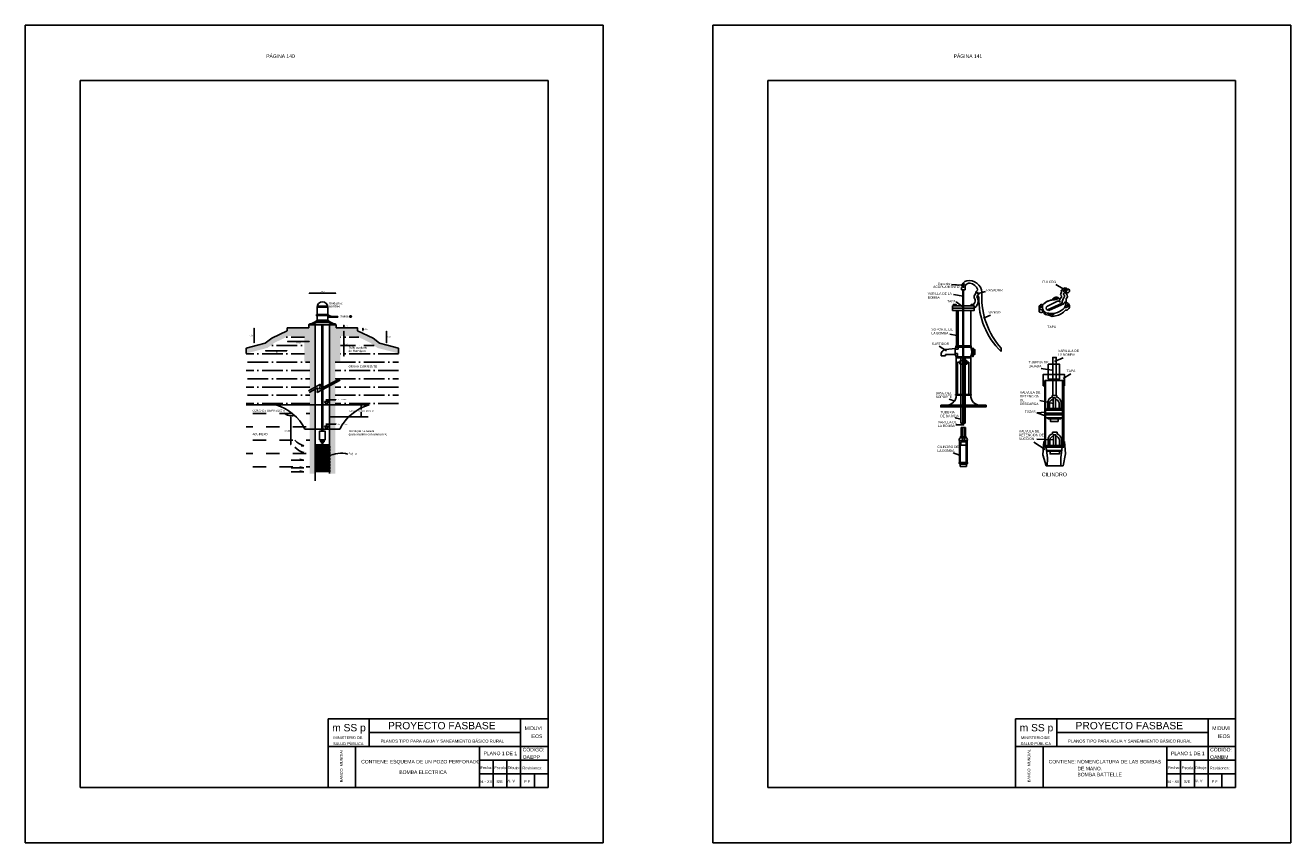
# Model space of a CAD drawing. Header units: metres. Extents: x 2413 to 4131, y 3282 to 4239.
# Tile 15 of 57: x 2769 to 2815, y 4207 to 4237. Entities that reach past the tile are written whole.
import ezdxf
from ezdxf.enums import TextEntityAlignment as Align

# ---------------------------------------------------------------- set-up
doc = ezdxf.new("R2010")
doc.units = ezdxf.units.M
for name, color, linetype in [('Dibujo', 7, 'Continuous'), ('Plano', 1, 'Continuous'), ('Texto', 170, 'Continuous')]:
    doc.layers.add(name, color=color, linetype=linetype)
doc.styles.add('Annotative', font='arial.ttf')
doc.styles.get("Standard").update_dxf_attribs({"font": 'arial.ttf'})
doc.dimstyles.new('gestion', dxfattribs={"dimscale": 0, "dimtxt": 0.025, "dimasz": 0.025, "dimexe": 0.02, "dimexo": 0.07, "dimgap": 0.01, "dimtad": 2, "dimtih": 1, "dimtoh": 1, "dimzin": 0, "dimdsep": 46, "dimtxsty": 'Standard', "dimblk": 'DOT', "dimcen": 0, "dimse1": 1, "dimse2": 1, "dimadec": 0, "dimazin": 0, "dimtm": 1e-09, "dimtfac": 1, "dimtix": 1, "dimtmove": 1, "dimatfit": 0, "dimldrblk": 'DOTSMALL', "dimfxl": 1, "dimtolj": 1, "dimtzin": 0, "dimarcsym": 2})

# ---------------------------------------------------------------- blocks, each defined once
blk = doc.blocks.new('_Dot')
at = {"color": 0, "linetype": 'ByBlock', "lineweight": -2}
blk.add_line((-0.5, 0), (-1, 0), dxfattribs=at)
at = {"color": 0, "linetype": 'ByBlock', "const_width": 0.5}
blk.add_lwpolyline([(-0.25, 0, 1), (0.25, 0, 1)], format="xyb", close=True, dxfattribs=at)
blk = doc.blocks.new('*D580')
at = {"color": 0, "lineweight": -2, "transparency": 16777216}
blk.add_line((2778.928, 4225.528), (2778.163, 4225.528), dxfattribs=at)
at = {"layer": 'Defpoints', "color": 0, "transparency": 16777216}
for p in [(2778.138, 4225.911), (2778.953, 4225.832), (2778.138, 4225.528)]:
    blk.add_point(p, dxfattribs=at)
at = {"color": 0, "lineweight": -2, "transparency": 16777216, "xscale": 0.025, "yscale": 0.025, "zscale": 0.025, "rotation": 180}
blk.add_blockref('_Dot', (2778.138, 4225.528), dxfattribs=at)
at = {"color": 0, "lineweight": -2, "transparency": 16777216, "xscale": 0.025, "yscale": 0.025, "zscale": 0.025}
blk.add_blockref('_Dot', (2778.953, 4225.528), dxfattribs=at)
at = {"color": 0, "transparency": 16777216, "insert": (2778.546, 4225.478), "char_height": 0.05, "attachment_point": 5}
blk.add_mtext('\\A1;0.60', dxfattribs=at)
blk = doc.blocks.new('_DotSmall')
at = {"color": 0, "linetype": 'ByBlock', "const_width": 0.5}
blk.add_lwpolyline([(-0.0625, 0, 1), (0.0625, 0, 1)], format="xyb", close=True, dxfattribs=at)
blk = doc.blocks.new('*D581')
at = {"color": 0, "lineweight": -2, "transparency": 16777216}
blk.add_line((2776.932, 4225.993), (2776.932, 4225.491), dxfattribs=at)
at = {"layer": 'Defpoints', "color": 0, "transparency": 16777216}
for p in [(2778.138, 4226.018), (2776.932, 4225.466), (2777.338, 4225.466)]:
    blk.add_point(p, dxfattribs=at)
at = {"color": 0, "lineweight": -2, "transparency": 16777216, "xscale": 0.025, "yscale": 0.025, "zscale": 0.025}
for p, rotation in [((2776.932, 4226.018), 90), ((2776.932, 4225.466), 270)]:
    blk.add_blockref('_Dot', p, dxfattribs=dict(at, rotation=rotation))
at = {"color": 0, "transparency": 16777216, "insert": (2776.843, 4225.742), "char_height": 0.05, "attachment_point": 5}
blk.add_mtext('\\A1;0.30', dxfattribs=at)
blk = doc.blocks.new('*D582')
at = {"color": 0, "lineweight": -2, "transparency": 16777216}
blk.add_line((2778.113, 4225.191), (2777.363, 4225.191), dxfattribs=at)
at = {"layer": 'Defpoints', "color": 0, "transparency": 16777216}
for p in [(2778.138, 4225.911), (2777.338, 4225.466), (2777.338, 4225.191)]:
    blk.add_point(p, dxfattribs=at)
at = {"color": 0, "lineweight": -2, "transparency": 16777216, "xscale": 0.025, "yscale": 0.025, "zscale": 0.025, "rotation": 180}
blk.add_blockref('_Dot', (2777.338, 4225.191), dxfattribs=at)
at = {"color": 0, "lineweight": -2, "transparency": 16777216, "xscale": 0.025, "yscale": 0.025, "zscale": 0.025}
blk.add_blockref('_Dot', (2778.138, 4225.191), dxfattribs=at)
at = {"color": 0, "transparency": 16777216, "insert": (2777.738, 4225.14), "char_height": 0.05, "attachment_point": 5}
blk.add_mtext('\\A1;1.00', dxfattribs=at)
blk = doc.blocks.new('*D583')
at = {"color": 0, "lineweight": -2, "transparency": 16777216}
blk.add_line((2780.197, 4226.108), (2780.197, 4226.043), dxfattribs=at)
at = {"layer": 'Defpoints', "color": 0, "transparency": 16777216}
for p in [(2779.911, 4226.133), (2779.911, 4226.018), (2780.197, 4226.018)]:
    blk.add_point(p, dxfattribs=at)
at = {"color": 0, "lineweight": -2, "transparency": 16777216, "xscale": 0.025, "yscale": 0.025, "zscale": 0.025}
for p, rotation in [((2780.197, 4226.133), 90), ((2780.197, 4226.018), 270)]:
    blk.add_blockref('_Dot', p, dxfattribs=dict(at, rotation=rotation))
at = {"color": 0, "transparency": 16777216, "insert": (2780.287, 4226.076), "char_height": 0.05, "attachment_point": 5}
blk.add_mtext('\\A1;0.10', dxfattribs=at)
blk = doc.blocks.new('*D411')
at = {"color": 0, "lineweight": -2, "transparency": 16777216}
blk.add_line((2780.197, 4225.887), (2780.197, 4225.008), dxfattribs=at)
at = {"layer": 'Defpoints', "color": 0, "transparency": 16777216}
for p in [(2780.197, 4225.912), (2779.879, 4224.983), (2780.197, 4224.983)]:
    blk.add_point(p, dxfattribs=at)
at = {"color": 0, "lineweight": -2, "transparency": 16777216, "xscale": 0.025, "yscale": 0.025, "zscale": 0.025}
for p, rotation in [((2780.197, 4225.912), 90), ((2780.197, 4224.983), 270)]:
    blk.add_blockref('_Dot', p, dxfattribs=dict(at, rotation=rotation))
at = {"color": 0, "transparency": 16777216, "insert": (2780.287, 4225.447), "char_height": 0.05, "attachment_point": 5}
blk.add_mtext('\\A1;3.00', dxfattribs=at)
blk = doc.blocks.new('*D584')
at = {"color": 0, "lineweight": -2, "transparency": 16777216}
blk.add_line((2780.89, 4225.993), (2780.89, 4225.936), dxfattribs=at)
at = {"layer": 'Defpoints', "color": 0, "transparency": 16777216}
for p in [(2780.694, 4226.018), (2780.694, 4225.911), (2780.89, 4225.911)]:
    blk.add_point(p, dxfattribs=at)
at = {"color": 0, "lineweight": -2, "transparency": 16777216, "xscale": 0.025, "yscale": 0.025, "zscale": 0.025}
for p, rotation in [((2780.89, 4226.018), 90), ((2780.89, 4225.911), 270)]:
    blk.add_blockref('_Dot', p, dxfattribs=dict(at, rotation=rotation))
at = {"color": 0, "transparency": 16777216, "insert": (2780.98, 4225.965), "char_height": 0.05, "attachment_point": 5}
blk.add_mtext('\\A1;0.10', dxfattribs=at)
blk = doc.blocks.new('*D585')
at = {"color": 0, "lineweight": -2, "transparency": 16777216}
blk.add_line((2781.74, 4225.886), (2781.74, 4225.491), dxfattribs=at)
at = {"layer": 'Defpoints', "color": 0, "transparency": 16777216}
for p in [(2780.694, 4225.911), (2781.495, 4225.466), (2781.74, 4225.466)]:
    blk.add_point(p, dxfattribs=at)
at = {"color": 0, "lineweight": -2, "transparency": 16777216, "xscale": 0.025, "yscale": 0.025, "zscale": 0.025}
for p, rotation in [((2781.74, 4225.911), 90), ((2781.74, 4225.466), 270)]:
    blk.add_blockref('_Dot', p, dxfattribs=dict(at, rotation=rotation))
at = {"color": 0, "transparency": 16777216, "insert": (2781.829, 4225.689), "char_height": 0.05, "attachment_point": 5}
blk.add_mtext('\\A1;0.20', dxfattribs=at)
blk = doc.blocks.new('*D586')
at = {"color": 0, "lineweight": -2, "transparency": 16777216}
for p, q in [((2780.819, 4223.194), (2780.819, 4223.054)), ((2780.819, 4222.812), (2780.819, 4222.953))]:
    blk.add_line(p, q, dxfattribs=at)
at = {"layer": 'Defpoints', "color": 0, "transparency": 16777216}
for p in [(2781.11, 4223.219), (2780.819, 4222.787), (2781.076, 4222.787)]:
    blk.add_point(p, dxfattribs=at)
at = {"color": 0, "lineweight": -2, "transparency": 16777216, "xscale": 0.025, "yscale": 0.025, "zscale": 0.025}
for p, rotation in [((2780.819, 4223.219), 90), ((2780.819, 4222.787), 270)]:
    blk.add_blockref('_Dot', p, dxfattribs=dict(at, rotation=rotation))
at = {"color": 0, "transparency": 16777216, "insert": (2780.819, 4223.003), "char_height": 0.05, "attachment_point": 5}
blk.add_mtext('\\A1;TUBO DE REVESTIMIENTO', dxfattribs=at)
blk = doc.blocks.new('*D587')
at = {"color": 0, "lineweight": -2, "transparency": 16777216}
blk.add_line((2778.263, 4222.762), (2778.263, 4221.791), dxfattribs=at)
at = {"layer": 'Defpoints', "color": 0, "transparency": 16777216}
for p in [(2779.676, 4222.787), (2778.263, 4221.766), (2779.671, 4221.766)]:
    blk.add_point(p, dxfattribs=at)
at = {"color": 0, "lineweight": -2, "transparency": 16777216, "xscale": 0.025, "yscale": 0.025, "zscale": 0.025}
for p, rotation in [((2778.263, 4222.787), 90), ((2778.263, 4221.766), 270)]:
    blk.add_blockref('_Dot', p, dxfattribs=dict(at, rotation=rotation))
at = {"color": 0, "transparency": 16777216, "insert": (2778.144, 4222.277), "char_height": 0.05, "attachment_point": 5}
blk.add_mtext('\\A1;± 3.00', dxfattribs=at)
blk = doc.blocks.new('*D588')
at = {"color": 0, "lineweight": -2, "transparency": 16777216}
blk.add_line((2778.947, 4227.28), (2779.886, 4227.28), dxfattribs=at)
at = {"layer": 'Defpoints', "color": 0, "transparency": 16777216}
for p in [(2779.911, 4227.28), (2778.922, 4226.133), (2779.911, 4226.133)]:
    blk.add_point(p, dxfattribs=at)
at = {"color": 0, "lineweight": -2, "transparency": 16777216, "xscale": 0.025, "yscale": 0.025, "zscale": 0.025, "rotation": 180}
blk.add_blockref('_Dot', (2778.922, 4227.28), dxfattribs=at)
at = {"color": 0, "lineweight": -2, "transparency": 16777216, "xscale": 0.025, "yscale": 0.025, "zscale": 0.025}
blk.add_blockref('_Dot', (2779.911, 4227.28), dxfattribs=at)
at = {"color": 0, "transparency": 16777216, "insert": (2779.416, 4227.33), "char_height": 0.05, "attachment_point": 5}
blk.add_mtext('\\A1;0.80', dxfattribs=at)

msp = doc.modelspace()

# ---------------------------------------------------------------- hatches: boundary and pattern name
at = {"transparency": 33554687}
h = msp.add_hatch(dxfattribs=at)
h.set_pattern_fill('EARTH', color=256, scale=0.005984, angle=241)
h.set_pattern_definition([(241, (1767.990362, 3137.21636), (0.0148126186, -0.0516577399), [0.0379995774, -0.0379995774]), (241, (1768.002826, 3137.209452), (0.0148126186, -0.0516577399), [0.0379995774, -0.0379995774]), (241, (1768.01529, 3137.202544), (0.0148126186, -0.0516577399), [0.0379995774, -0.0379995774]), (331, (1768.01714, 3137.196086), (0.0516577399, 0.0148126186), [0.0379995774, -0.0379995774]), (331, (1768.01023, 3137.183623), (0.0516577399, 0.0148126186), [0.0379995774, -0.0379995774]), (331, (1768.003323, 3137.17116), (0.0516577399, 0.0148126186), [0.0379995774, -0.0379995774])])
h.paths.add_polyline_path([(2778.181, 4225.723), (2778.765, 4225.723), (2778.765, 4224.793), (2779.157, 4224.793), (2779.157, 4224.981), (2778.953, 4224.981), (2778.953, 4225.911), (2778.138, 4225.911), (2777.576, 4225.641), (2777.338, 4225.466), (2777.06, 4225.393), (2776.649, 4225.286), (2776.649, 4225.092), (2777.108, 4225.212), (2777.42, 4225.293), (2777.674, 4225.479)])
h.paths.add_polyline_path([(2780.694, 4225.911), (2779.88, 4225.911), (2779.88, 4224.981), (2779.676, 4224.981), (2779.676, 4224.793), (2780.068, 4224.793), (2780.068, 4225.723), (2780.651, 4225.723), (2781.159, 4225.479), (2781.413, 4225.293), (2781.725, 4225.212), (2782.184, 4225.092), (2782.184, 4225.286), (2781.772, 4225.393), (2781.495, 4225.466), (2781.256, 4225.641)])
at = {"transparency": 33554666}
h = msp.add_hatch(dxfattribs=at)
h.set_pattern_fill('GRAVEL', color=256, scale=0.01331)
h.set_pattern_definition([(228.0127875, (1768.233773, 3137.55443), (-2.70456344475, -3.0426338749), [0.04548264, -4.50278983]), (184.969741, (1768.203347, 3137.520624), (4.0568451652, 0.33807044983), [0.078049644, -7.726912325]), (132.5104471, (1768.12559, 3137.513863), (3.3807043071, -3.71877473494), [0.05503381, -5.44835408]), (267.273689, (1767.993743, 3137.429345), (0.33807043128, 6.76140861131), [0.07107525, -7.03644853]), (292.8336542, (1767.990362, 3137.35835), (-1.69035215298, 4.05684516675), [0.06969491, -6.89980556]), (357.273689, (1768.017408, 3137.294117), (-6.76140861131, 0.33807043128), [0.07107525, -7.03644853]), (37.6942405, (1768.088403, 3137.290736), (-4.39491559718, -3.38070430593), [0.09399338, -9.3053374]), (72.2553284, (1768.162778, 3137.348208), (2.36649301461, 7.43754947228), [0.08873943, -8.7852069]), (121.4295656, (1768.189824, 3137.432726), (-2.70456344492, 4.39491559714), [0.07131596, -7.06028759]), (175.2363583, (1768.152636, 3137.493578), (3.7187747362, -0.33807043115), [0.08141818, -3.989488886]), (222.3974378, (1768.071499, 3137.50034), (-4.05684516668, -3.71877473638), [0.10529136, -10.42385236]), (138.8140748, (1768.328433, 3137.425964), (-2.3664930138, 2.0284225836), [0.035937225, -3.55780075]), (171.4692344, (1768.301387, 3137.44963), (4.3949155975, -0.67614086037), [0.06837035, -6.768680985]), (225, (1768.23377, 3137.45977), (-5e-17, -0.33807043), [0.04781026, -0.43029353]), (203.1985905, (1768.21011, 3137.50034), (1.6903521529, 0.676140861), [0.02574677, -2.548920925]), (291.8014095, (1768.186443, 3137.4902), (-0.3380704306, 1.0142112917), [0.0364112, -1.784153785]), (30.9637565, (1768.199966, 3137.45639), (1.0142112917, 0.676140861), [0.05913832, -1.912134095]), (161.565051, (1768.25068, 3137.48682), (0.676140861, -0.3380704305), [0.04276287, -1.0263097]), (16.3895403, (1767.990362, 3137.490198), (3.38070430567, 1.0142112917), [0.05990608, -5.93071721]), (70.346176, (1768.047834, 3137.507101), (-1.3522817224, -3.7187747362), [0.05025789, -4.975520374]), (293.1985905, (1768.250677, 3137.55443), (-0.676140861, 1.6903521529), [0.0514932, -2.523174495]), (343.6104597, (1768.27096, 3137.507101), (-3.38070430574, 1.01421129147), [0.05990608, -5.93071721]), (339.4439548, (1767.990362, 3137.280594), (-1.6903521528, 0.6761408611), [0.057769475, -2.83070555]), (294.7751406, (1768.044454, 3137.26031), (-1.69035215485, 3.71877473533), [0.04840425, -4.79202768]), (66.8014095, (1768.254057, 3137.21636), (0.676140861, 1.6903521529), [0.0514932, -2.523174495]), (17.3540246, (1768.274342, 3137.26369), (-4.3949155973, -1.35228172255), [0.056671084, -5.61042201]), (69.4439548, (1768.088403, 3137.21636), (-0.6761408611, -1.6903521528), [0.02888474, -2.85959029]), (101.3099325, (1768.23377, 3137.21636), (-0.3380704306, 1.3522817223), [0.01723821, -1.70658951]), (165.9637565, (1768.23039, 3137.233264), (1.0142112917, -0.3380704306), [0.06969491, -1.324205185]), (186.009006, (1768.162778, 3137.250168), (3.38070430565, 0.33807043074), [0.064588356, -6.39423815]), (303.6900675, (1768.19997, 3137.42596), (-0.3380704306, 0.676140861), [0.04875719, -1.17017308]), (353.1572266, (1768.227012, 3137.385396), (5.74719731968, -0.67614086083), [0.085124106, -8.42727183]), (60.945396, (1768.31153, 3137.375254), (-1.3522817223, -2.36649301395), [0.03480638, -3.445841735]), (90, (1768.32843, 3137.40568), (-0.33807043, 0.33807043), [0.020284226, -0.317786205]), (120.2564372, (1768.156017, 3137.26031), (1.3522817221, -2.36649301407), [0.0469661, -4.649658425]), (48.0127875, (1768.132352, 3137.300878), (2.70456344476, 3.0426338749), [0.09096529, -4.45730719]), (0, (1768.1932, 3137.3685), (0.33807043, 0.33807043), [0.08789831, -0.25017212]), (325.3048465, (1768.281103, 3137.368492), (3.38070430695, -2.36649301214), [0.05345367, -5.29190918]), (254.054604, (1768.32505, 3137.338066), (-0.3380704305, -1.3522817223), [0.04922373, -2.411966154]), (207.6459754, (1768.31153, 3137.290736), (-6.42333818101, -3.38070430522), [0.08014467, -7.93433524]), (175.4260787, (1768.240535, 3137.253548), (-4.39491559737, 0.33807043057), [0.084787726, -8.39397554])])
h.paths.add_polyline_path([(2779.676, 4224.981), (2779.88, 4224.981), (2779.88, 4225.911), (2780.694, 4225.911), (2780.694, 4226.018), (2779.911, 4226.018), (2779.911, 4226.133), (2779.676, 4226.133)])
h.paths.add_polyline_path([(2779.157, 4226.133), (2778.922, 4226.133), (2778.922, 4226.018), (2778.138, 4226.018), (2778.138, 4225.911), (2778.953, 4225.911), (2778.953, 4224.981), (2779.157, 4224.981)])
h.paths.add_polyline_path([(2778.953, 4223.76), (2779.157, 4223.871), (2779.157, 4224.793), (2778.953, 4224.793)])
h.paths.add_polyline_path([(2779.157, 4223.792), (2778.953, 4223.68), (2778.953, 4220.725), (2779.157, 4220.725)])
h.paths.add_polyline_path([(2779.88, 4224.025), (2779.676, 4223.913), (2779.676, 4221.713), (2779.686, 4221.713), (2779.686, 4221.659), (2779.676, 4221.659), (2779.676, 4221.605), (2779.686, 4221.605), (2779.686, 4221.552), (2779.676, 4221.552), (2779.676, 4221.498), (2779.686, 4221.498), (2779.686, 4221.444), (2779.676, 4221.444), (2779.676, 4221.391), (2779.686, 4221.391), (2779.686, 4221.337), (2779.676, 4221.337), (2779.676, 4221.283), (2779.686, 4221.283), (2779.686, 4221.23), (2779.676, 4221.23), (2779.676, 4221.176), (2779.686, 4221.176), (2779.686, 4221.123), (2779.676, 4221.123), (2779.676, 4221.069), (2779.686, 4221.069), (2779.686, 4221.015), (2779.676, 4221.015), (2779.676, 4220.962), (2779.686, 4220.962), (2779.686, 4220.908), (2779.676, 4220.908), (2779.676, 4220.854), (2779.686, 4220.854), (2779.686, 4220.801), (2779.676, 4220.801), (2779.676, 4220.725), (2779.88, 4220.725)])
h.paths.add_polyline_path([(2779.676, 4223.976), (2779.88, 4224.081), (2779.88, 4224.793), (2779.676, 4224.793)])
at = {"transparency": 33554562}
h = msp.add_hatch(dxfattribs=at)
h.set_pattern_fill('ANSI36', color=256, scale=0.09507, angle=135)
h.set_pattern_definition([(180, (1767.99036, 3137.21636), (-0.52823505, -0.3018486), [0.7546215, -0.1509243, 0, -0.1509243])])
h.paths.add_polyline_path([(2777.42, 4225.293), (2777.108, 4225.212), (2776.649, 4225.092), (2776.649, 4223.219), (2778.953, 4223.219), (2778.953, 4224.793), (2778.765, 4224.793), (2778.765, 4225.723), (2778.181, 4225.723), (2777.674, 4225.479)])
h.paths.add_polyline_path([(2780.068, 4224.793), (2779.88, 4224.793), (2779.88, 4223.219), (2782.184, 4223.219), (2782.184, 4225.092), (2781.725, 4225.212), (2781.413, 4225.293), (2781.159, 4225.479), (2780.651, 4225.723), (2780.068, 4225.723)])
h = msp.add_hatch(dxfattribs=at)
h.set_pattern_fill('DASH', color=256, scale=0.152113, angle=180)
h.set_pattern_definition([(180, (1767.99036, 3137.21636), (-0.48295776, -0.48295776), [0.48295776, -0.48295776])])
h.paths.add_polyline_path([(2778.953, 4223.219), (2776.649, 4223.219), (2776.649, 4220.725), (2778.953, 4220.725)])

# ---------------------------------------------------------------- linework, layer by layer
for p, q in [((2779.223, 4226.502), (2779.223, 4226.77)), ((2779.223, 4226.77), (2779.61, 4226.77)), ((2779.61, 4226.502), (2779.61, 4226.77)), ((2779.223, 4226.296), (2779.223, 4226.469)), ((2779.61, 4226.296), (2779.61, 4226.469)), ((2779.61, 4226.408), (2779.982, 4226.408)), ((2779.768, 4226.438), (2779.635, 4226.469)), ((2779.982, 4226.438), (2779.768, 4226.438)), ((2779.982, 4226.408), (2779.982, 4226.438)), ((2780.418, 4226.408), (2780.418, 4226.457)), ((2780.418, 4226.457), (2780.444, 4226.457)), ((2780.418, 4226.408), (2780.444, 4226.408)), ((2780.444, 4226.457), (2780.444, 4226.466)), ((2780.486, 4226.432), (2780.444, 4226.466)), ((2780.444, 4226.399), (2780.486, 4226.432)), ((2780.444, 4226.408), (2780.444, 4226.399)), ((2779.007, 4226.17), (2778.946, 4226.17)), ((2778.946, 4226.17), (2778.946, 4226.133)), ((2779.157, 4226.133), (2779.676, 4226.133)), ((2779.157, 4226.133), (2779.157, 4221.766)), ((2779.398, 4226.133), (2779.398, 4222.262)), ((2779.435, 4226.133), (2779.435, 4222.262)), ((2779.676, 4226.133), (2779.676, 4221.713)), ((2779.826, 4226.17), (2779.887, 4226.17)), ((2779.887, 4226.17), (2779.887, 4226.133)), ((2776.649, 4225.092), (2776.649, 4225.286)), ((2782.184, 4225.092), (2782.184, 4225.286)), ((2779.226, 4223.666), (2780.062, 4224.125)), ((2779.316, 4223.79), (2780.047, 4224.168)), ((2778.906, 4223.734), (2779.344, 4223.974)), ((2778.939, 4223.673), (2779.254, 4223.845)), ((2779.254, 4223.845), (2779.226, 4223.666)), ((2779.344, 4223.974), (2779.316, 4223.79)), ((2776.649, 4223.219), (2781.11, 4223.219)), ((2779.49, 4223.341), (2779.639, 4223.341)), ((2779.565, 4223.241), (2779.49, 4223.341)), ((2779.543, 4223.409), (2779.902, 4223.409)), ((2779.565, 4223.341), (2779.565, 4223.434)), ((2779.639, 4223.341), (2779.565, 4223.241)), ((2778.373, 4222.825), (2778.369, 4222.834)), ((2778.395, 4222.842), (2778.373, 4222.825)), ((2779.676, 4222.787), (2781.076, 4222.787)), ((2778.781, 4222.334), (2780.051, 4222.334)), ((2779.49, 4222.451), (2779.639, 4222.451)), ((2779.565, 4222.352), (2779.49, 4222.451)), ((2779.543, 4222.519), (2779.902, 4222.519)), ((2779.565, 4222.451), (2779.565, 4222.545)), ((2779.639, 4222.451), (2779.565, 4222.352)), ((2778.746, 4221.738), (2778.649, 4221.738)), ((2779.157, 4221.713), (2779.157, 4220.46)), ((2779.388, 4221.887), (2779.388, 4221.833)), ((2779.388, 4221.833), (2779.444, 4221.833)), ((2779.444, 4221.887), (2779.444, 4221.833)), ((2778.738, 4221.208), (2778.596, 4221.245)), ((2778.746, 4221.487), (2778.626, 4221.491)), ((2779.632, 4221.357), (2779.658, 4221.382)), ((2779.658, 4221.382), (2779.664, 4221.372)), ((2779.676, 4221.659), (2779.676, 4220.725)), ((2778.277, 4220.79), (2778.735, 4220.79)), ((2778.28, 4221.208), (2778.738, 4221.208)), ((2778.28, 4220.937), (2778.738, 4220.937)), ((2778.735, 4220.79), (2778.594, 4220.827)), ((2778.738, 4220.937), (2778.596, 4220.973))]:
    msp.add_line(p, q)
for points in [[(2779.61, 4226.77), (2779.223, 4226.77)], [(2779.225, 4226.803), (2779.607, 4226.803)], [(2778.138, 4225.911), (2777.576, 4225.641), (2777.338, 4225.466), (2777.06, 4225.393), (2776.649, 4225.286)], [(2778.922, 4226.018), (2778.138, 4226.018), (2778.138, 4225.911)], [(2778.922, 4226.018), (2778.922, 4226.133), (2779.157, 4226.133)], [(2779.198, 4226.262), (2779.007, 4226.17)], [(2779.809, 4226.133), (2779.635, 4226.217), (2779.198, 4226.217), (2779.024, 4226.133)], [(2779.826, 4226.17), (2779.635, 4226.262)], [(2779.676, 4226.133), (2779.911, 4226.133), (2779.911, 4226.018)], [(2779.911, 4226.018), (2780.694, 4226.018), (2780.694, 4225.911)], [(2780.694, 4225.911), (2781.256, 4225.641), (2781.495, 4225.466), (2781.772, 4225.393), (2782.184, 4225.286)], [(2779.444, 4221.958), (2779.484, 4221.958), (2779.484, 4221.887), (2779.444, 4221.887), (2779.388, 4221.887), (2779.349, 4221.887), (2779.349, 4221.958), (2779.388, 4221.958)]]:
    msp.add_lwpolyline(points)
for points in [[(2779.198, 4226.502), (2779.635, 4226.502), (2779.635, 4226.469), (2779.198, 4226.469)], [(2779.198, 4226.296), (2779.635, 4226.296), (2779.635, 4226.262), (2779.198, 4226.262)], [(2779.311, 4222.262), (2779.522, 4222.262), (2779.522, 4221.958), (2779.311, 4221.958)], [(2779.157, 4221.766), (2779.671, 4221.766), (2779.671, 4221.713), (2779.157, 4221.713)], [(2779.172, 4221.713), (2779.686, 4221.713), (2779.686, 4221.659), (2779.172, 4221.659)], [(2779.157, 4221.605), (2779.671, 4221.605), (2779.671, 4221.659), (2779.157, 4221.659)], [(2779.157, 4221.498), (2779.671, 4221.498), (2779.671, 4221.552), (2779.157, 4221.552)], [(2779.157, 4221.391), (2779.671, 4221.391), (2779.671, 4221.444), (2779.157, 4221.444)], [(2779.157, 4221.283), (2779.671, 4221.283), (2779.671, 4221.337), (2779.157, 4221.337)], [(2779.157, 4221.176), (2779.671, 4221.176), (2779.671, 4221.23), (2779.157, 4221.23)], [(2779.172, 4221.552), (2779.686, 4221.552), (2779.686, 4221.605), (2779.172, 4221.605)], [(2779.172, 4221.444), (2779.686, 4221.444), (2779.686, 4221.498), (2779.172, 4221.498)], [(2779.172, 4221.337), (2779.686, 4221.337), (2779.686, 4221.391), (2779.172, 4221.391)], [(2779.172, 4221.23), (2779.686, 4221.23), (2779.686, 4221.283), (2779.172, 4221.283)], [(2779.157, 4221.069), (2779.671, 4221.069), (2779.671, 4221.123), (2779.157, 4221.123)], [(2779.157, 4220.962), (2779.671, 4220.962), (2779.671, 4221.015), (2779.157, 4221.015)], [(2779.157, 4220.854), (2779.671, 4220.854), (2779.671, 4220.908), (2779.157, 4220.908)], [(2779.172, 4221.123), (2779.686, 4221.123), (2779.686, 4221.176), (2779.172, 4221.176)], [(2779.172, 4221.015), (2779.686, 4221.015), (2779.686, 4221.069), (2779.172, 4221.069)], [(2779.172, 4220.908), (2779.686, 4220.908), (2779.686, 4220.962), (2779.172, 4220.962)], [(2779.172, 4220.801), (2779.686, 4220.801), (2779.686, 4220.854), (2779.172, 4220.854)]]:
    msp.add_lwpolyline(points, close=True)
for centre, radius, start, end in [((2779.416, 4226.77), 0.194, 0, 180), ((2777.259, 4221.59), 1.695, 26.0584, 74.1006), ((2781.574, 4221.59), 1.695, 105.8994, 153.9416), ((2778.283, 4223.177), 0.353, 223.0249, 288.4485), ((2778.89, 4222.351), 0.629, 220.8576, 256.7596), ((2778.89, 4222.1), 0.629, 220.8576, 256.7596), ((2780.093, 4220.426), 1.039, 76.2456, 116.3436)]:
    msp.add_arc(centre, radius, start, end)
at = {"layer": 'Dibujo', "color": 0, "linetype": 'ByBlock'}
for p, q in [((2768.619, 4237.014), (2789.619, 4237.014)), ((2768.619, 4207.314), (2768.619, 4237.014)), ((2768.619, 4237.014), (2771.619, 4237.014)), ((2768.619, 4237.014), (2771.119, 4237.014)), ((2789.619, 4237.014), (2789.619, 4207.314)), ((2793.602, 4237.014), (2814.602, 4237.014)), ((2793.602, 4207.314), (2793.602, 4237.014)), ((2793.602, 4237.014), (2796.602, 4237.014)), ((2793.602, 4237.014), (2796.102, 4237.014)), ((2814.602, 4237.014), (2814.602, 4207.314)), ((2770.619, 4235.014), (2770.619, 4209.314)), ((2787.619, 4235.014), (2770.619, 4235.014)), ((2787.619, 4235.014), (2787.619, 4209.314)), ((2795.602, 4235.014), (2795.602, 4209.314)), ((2812.602, 4235.014), (2795.602, 4235.014)), ((2812.602, 4235.014), (2812.602, 4209.314)), ((2779.619, 4211.814), (2779.619, 4209.314)), ((2787.619, 4211.814), (2779.619, 4211.814)), ((2781.119, 4211.814), (2781.119, 4210.814)), ((2786.619, 4209.314), (2786.619, 4211.814)), ((2804.602, 4211.814), (2804.602, 4209.314)), ((2812.602, 4211.814), (2804.602, 4211.814)), ((2806.102, 4211.814), (2806.102, 4210.814)), ((2811.602, 4209.314), (2811.602, 4211.814)), ((2786.619, 4211.314), (2781.119, 4211.314)), ((2811.602, 4211.314), (2806.102, 4211.314)), ((2787.619, 4210.814), (2779.619, 4210.814)), ((2780.619, 4210.814), (2780.619, 4209.314)), ((2780.619, 4209.314), (2780.619, 4210.814)), ((2785.119, 4209.314), (2785.119, 4210.814)), ((2812.602, 4210.814), (2804.602, 4210.814)), ((2805.602, 4210.814), (2805.602, 4209.314)), ((2805.602, 4209.314), (2805.602, 4210.814)), ((2810.102, 4209.314), (2810.102, 4210.814)), ((2787.619, 4210.314), (2785.119, 4210.314)), ((2785.619, 4209.314), (2785.619, 4210.314)), ((2786.119, 4209.314), (2786.119, 4210.314)), ((2812.602, 4210.314), (2810.102, 4210.314)), ((2810.602, 4209.314), (2810.602, 4210.314)), ((2811.102, 4209.314), (2811.102, 4210.314)), ((2787.619, 4209.814), (2785.119, 4209.814)), ((2787.119, 4209.314), (2787.119, 4209.814)), ((2812.602, 4209.814), (2810.102, 4209.814)), ((2812.102, 4209.314), (2812.102, 4209.814)), ((2787.619, 4209.314), (2770.619, 4209.314)), ((2812.602, 4209.314), (2795.602, 4209.314)), ((2789.619, 4207.314), (2768.619, 4207.314)), ((2814.602, 4207.314), (2793.602, 4207.314))]:
    msp.add_line(p, q, dxfattribs=at)
at = {"layer": 'Plano'}
for p, q in [((2802.64, 4227.406), (2802.64, 4227.489)), ((2802.64, 4227.489), (2802.662, 4227.489)), ((2802.64, 4227.406), (2802.775, 4227.406)), ((2802.662, 4227.489), (2802.678, 4227.51)), ((2802.775, 4227.516), (2802.768, 4227.527)), ((2802.775, 4227.406), (2802.775, 4227.516)), ((2803.095, 4227.179), (2803.148, 4227.254)), ((2803.16, 4227.326), (2803.148, 4227.254)), ((2803.148, 4227.254), (2803.178, 4227.298)), ((2803.16, 4227.326), (2803.233, 4227.406)), ((2803.232, 4227.209), (2803.2, 4227.157)), ((2806.234, 4227.218), (2806.277, 4227.335)), ((2806.274, 4227.184), (2806.234, 4227.218)), ((2806.267, 4227.376), (2806.374, 4227.479)), ((2806.277, 4227.335), (2806.267, 4227.376)), ((2806.328, 4227.36), (2806.372, 4227.341)), ((2806.374, 4227.479), (2806.455, 4227.469)), ((2806.381, 4227.212), (2806.381, 4227.153)), ((2806.405, 4227.292), (2806.432, 4227.305)), ((2806.455, 4227.469), (2806.485, 4227.444)), ((2806.461, 4227.254), (2806.487, 4227.288)), ((2806.485, 4227.444), (2806.54, 4227.425)), ((2803.095, 4227.179), (2803.095, 4227.126)), ((2803.095, 4227.126), (2803.137, 4227.036)), ((2803.2, 4227.157), (2803.233, 4227.071)), ((2803.216, 4227.182), (2803.27, 4227.144)), ((2805.459, 4226.77), (2805.459, 4226.603)), ((2805.766, 4226.805), (2806.123, 4226.985)), ((2806.294, 4226.915), (2805.769, 4226.671)), ((2805.812, 4226.65), (2806.355, 4226.893)), ((2806.123, 4226.985), (2806.188, 4226.991)), ((2806.188, 4226.991), (2806.215, 4227.059)), ((2806.215, 4227.059), (2806.274, 4227.141)), ((2806.274, 4227.141), (2806.274, 4227.184)), ((2802.315, 4226.735), (2803.104, 4226.735)), ((2802.515, 4226.654), (2802.515, 4225.244)), ((2805.597, 4226.68), (2805.597, 4226.587)), ((2805.769, 4226.671), (2805.812, 4226.65)), ((2805.813, 4226.488), (2805.813, 4226.55)), ((2802.062, 4225.009), (2801.9, 4225.009)), ((2802.414, 4225.049), (2802.062, 4225.049)), ((2802.062, 4225.049), (2802.062, 4225.009)), ((2802.414, 4225.272), (2802.07, 4225.236)), ((2802.414, 4225.272), (2802.436, 4225.322)), ((2802.414, 4225.272), (2802.414, 4225.049)), ((2802.515, 4225.244), (2802.414, 4225.244)), ((2802.414, 4225.089), (2802.498, 4225.089)), ((2802.414, 4225.049), (2802.441, 4224.968)), ((2802.498, 4225.089), (2802.498, 4224.968)), ((2803.039, 4225.02), (2802.996, 4225.02)), ((2803.039, 4225.246), (2803.005, 4225.246)), ((2804.079, 4225.164), (2804.079, 4225.28)), ((2802.5, 4223.601), (2802.5, 4224.774)), ((2802.5, 4224.774), (2802.552, 4224.774)), ((2802.592, 4224.705), (2802.552, 4224.774)), ((2802.859, 4224.774), (2802.83, 4224.705)), ((2802.904, 4224.774), (2802.859, 4224.774)), ((2802.904, 4223.601), (2802.904, 4224.774)), ((2805.933, 4223.504), (2805.933, 4223.567)), ((2805.933, 4223.567), (2806.106, 4223.567)), ((2806.106, 4223.567), (2806.106, 4223.504)), ((2802.007, 4223.151), (2802.007, 4223.206)), ((2802.089, 4223.151), (2802.089, 4223.206)), ((2803.32, 4223.151), (2803.32, 4223.206)), ((2803.415, 4223.151), (2803.415, 4223.206)), ((2806.273, 4223.086), (2805.74, 4223.086)), ((2805.74, 4223.086), (2805.74, 4223.029)), ((2805.783, 4223.086), (2805.783, 4223.335)), ((2805.84, 4223.296), (2805.84, 4223.086)), ((2806.185, 4223.086), (2806.185, 4223.296)), ((2806.256, 4223.086), (2806.256, 4223.335)), ((2805.944, 4222.165), (2805.944, 4222.228)), ((2805.944, 4222.228), (2806.117, 4222.228)), ((2806.117, 4222.228), (2806.117, 4222.165)), ((2802.552, 4221.923), (2802.846, 4221.923)), ((2805.633, 4221.886), (2805.598, 4221.408)), ((2805.671, 4221.886), (2805.633, 4221.886)), ((2805.794, 4221.747), (2805.794, 4221.996)), ((2805.852, 4221.957), (2805.852, 4221.747)), ((2806.196, 4221.747), (2806.196, 4221.957)), ((2806.268, 4221.747), (2806.268, 4221.996)), ((2806.355, 4221.89), (2806.382, 4221.89)), ((2806.418, 4221.443), (2806.382, 4221.89)), ((2805.598, 4221.408), (2805.711, 4221.002)), ((2805.766, 4221.284), (2805.715, 4221.685)), ((2805.767, 4221.563), (2805.73, 4221.563)), ((2805.758, 4221.002), (2805.766, 4221.284)), ((2806.249, 4221.313), (2806.245, 4221.002)), ((2806.296, 4221.685), (2806.249, 4221.313)), ((2806.335, 4221.002), (2806.418, 4221.443)), ((2805.711, 4221.002), (2806.335, 4221.002))]:
    msp.add_line(p, q, dxfattribs=at)
for points in [[(2802.685, 4227.406), (2802.718, 4227.406), (2802.718, 4222.496), (2802.685, 4222.496)], [(2802.315, 4226.82), (2803.104, 4226.82), (2803.104, 4226.654), (2802.315, 4226.654)], [(2802.349, 4226.82), (2802.441, 4226.82), (2802.441, 4226.871), (2802.349, 4226.871)], [(2803.073, 4226.82), (2802.994, 4226.82), (2802.994, 4226.87), (2803.073, 4226.87)], [(2802.456, 4226.654), (2802.973, 4226.654), (2802.973, 4225.365), (2802.456, 4225.365)], [(2802.436, 4225.365), (2802.991, 4225.365), (2802.991, 4225.322), (2802.436, 4225.322)], [(2802.441, 4224.968), (2802.977, 4224.968), (2802.977, 4224.931), (2802.441, 4224.931)], [(2802.446, 4223.601), (2802.977, 4223.601), (2802.977, 4224.931), (2802.446, 4224.931)], [(2802.621, 4224.931), (2802.768, 4224.931), (2802.768, 4222.562), (2802.621, 4222.562)], [(2803.039, 4225.282), (2803.064, 4225.282), (2803.064, 4224.984), (2803.039, 4224.984)], [(2803.064, 4225.235), (2803.12, 4225.235), (2803.12, 4225.05), (2803.064, 4225.05)], [(2802.592, 4224.833), (2802.83, 4224.833), (2802.83, 4224.705), (2802.592, 4224.705)], [(2805.795, 4224.7), (2806.206, 4224.7), (2806.206, 4224.161), (2805.795, 4224.161)], [(2805.671, 4224.111), (2806.355, 4224.111), (2806.355, 4221.685), (2805.671, 4221.685)], [(2805.697, 4224.111), (2806.313, 4224.111), (2806.313, 4221.722), (2805.697, 4221.722)], [(2802.426, 4223.601), (2802.989, 4223.601), (2802.989, 4223.577), (2802.426, 4223.577)], [(2801.885, 4223.206), (2803.533, 4223.206), (2803.533, 4223.151), (2801.885, 4223.151)], [(2805.969, 4223.086), (2806.053, 4223.086), (2806.053, 4223.473), (2805.969, 4223.473)], [(2805.697, 4223.029), (2806.313, 4223.029), (2806.313, 4222.921), (2805.697, 4222.921)], [(2805.697, 4222.862), (2806.313, 4222.862), (2806.313, 4222.75), (2805.697, 4222.75)], [(2805.78, 4222.75), (2806.251, 4222.75), (2806.251, 4222.716), (2805.78, 4222.716)], [(2805.87, 4222.716), (2806.151, 4222.716), (2806.151, 4222.624), (2805.87, 4222.624)], [(2802.624, 4222.397), (2802.781, 4222.397), (2802.781, 4222.062), (2802.624, 4222.062)], [(2802.68, 4222.397), (2802.743, 4222.397), (2802.743, 4221.877), (2802.68, 4221.877)], [(2802.573, 4221.923), (2802.846, 4221.923), (2802.846, 4221.127), (2802.573, 4221.127)], [(2802.594, 4221.758), (2802.815, 4221.758), (2802.815, 4221.127), (2802.594, 4221.127)], [(2802.602, 4222.028), (2802.804, 4222.028), (2802.804, 4222.062), (2802.602, 4222.062)], [(2802.611, 4221.877), (2802.814, 4221.877), (2802.814, 4221.758), (2802.611, 4221.758)], [(2805.747, 4221.722), (2806.268, 4221.722), (2806.268, 4221.747), (2805.747, 4221.747)], [(2805.98, 4221.747), (2806.064, 4221.747), (2806.064, 4222.134), (2805.98, 4222.134)], [(2805.767, 4221.535), (2806.275, 4221.535), (2806.275, 4221.563), (2805.767, 4221.563)], [(2805.859, 4221.535), (2806.198, 4221.535), (2806.198, 4221.44), (2805.859, 4221.44)], [(2802.55, 4221.127), (2802.861, 4221.127), (2802.861, 4221.095), (2802.55, 4221.095)], [(2802.579, 4221.095), (2802.842, 4221.095), (2802.842, 4221.071), (2802.579, 4221.071)], [(2802.594, 4221.071), (2802.816, 4221.071), (2802.816, 4220.987), (2802.594, 4220.987)]]:
    msp.add_lwpolyline(points, close=True, dxfattribs=at)
for points in [[(2805.957, 4223.567), (2805.957, 4224.945), (2806.081, 4224.945), (2806.081, 4223.567)], [(2806.355, 4223.917), (2806.38, 4223.917), (2806.38, 4224.331), (2805.608, 4224.331), (2805.608, 4223.917), (2805.671, 4223.917)]]:
    msp.add_lwpolyline(points, dxfattribs=at)
for centre, radius in [((2802.715, 4227.559), 0.0613), ((2802.704, 4227.557), 0.0166)]:
    msp.add_circle(centre, radius, dxfattribs=at)
for centre, radius, start, end in [((2802.891, 4227.487), 0.251, 82.413, 159.4604), ((2802.921, 4227.275), 0.461, 352.5221, 89.6141), ((2802.922, 4227.481), 0.161, 80.4594, 155.4049), ((2802.915, 4227.309), 0.332, 16.9841, 84.1919), ((2803.214, 4227.258), 0.0529, 290.5251, 132.045), ((2806.184, 4227.137), 2.808, 178.4061, 221.4117), ((2806.492, 4227.297), 0.176, 102.1975, 159.0407), ((2806.392, 4227.253), 0.0419, 70.8374, 255.8341), ((2806.584, 4227.222), 0.243, 114.0673, 150.5862), ((2806.465, 4227.319), 0.0651, 204.5882, 267.1678), ((2806.562, 4227.297), 0.13, 99.797, 176.4575), ((2806.482, 4227.369), 0.0816, 232.3168, 273.5152), ((2806.371, 4227.174), 0.121, 310.0064, 41.8256), ((2806.487, 4227.367), 0.0787, 269.9446, 47.8824), ((2802.913, 4227.027), 0.224, 315.654, 2.4424), ((2802.932, 4226.994), 0.311, 303.6653, 14.3992), ((2805.904, 4227.065), 2.635, 178.2832, 226.1555), ((2805.557, 4226.77), 0.0982, 65.2266, 293.5829), ((2805.796, 4226.768), 0.218, 155.1584, 274.3096), ((2805.978, 4226.536), 0.499, 90.0757, 139.6291), ((2805.978, 4226.536), 0.499, 90.0757, 139.6291), ((2805.978, 4226.536), 0.499, 94.1454, 139.6291), ((2805.781, 4226.738), 0.0683, 103.1729, 259.9488), ((2805.906, 4227.21), 0.666, 261.9765, 316.4129), ((2806.082, 4226.985), 0.148, 54.5063, 160.7992), ((2806.082, 4226.985), 0.148, 54.5063, 160.7992), ((2806.086, 4226.974), 0.155, 33.5131, 157.2863), ((2805.946, 4227.412), 0.378, 269.4271, 305.8785), ((2805.946, 4227.412), 0.378, 269.4271, 305.8785), ((2805.948, 4227.41), 0.376, 273.6732, 305.8625), ((2806.179, 4226.936), 0.0558, 8.8749, 81.6233), ((2806.658, 4226.916), 0.364, 139.3533, 180.1538), ((2806.429, 4226.886), 0.0742, 80.0931, 174.257), ((2805.569, 4227.072), 0.88, 338.5498, 0.5747), ((2806.387, 4226.935), 0.184, 270.483, 335.664), ((2806.436, 4226.8), 0.132, 262.5516, 89.1098), ((2805.546, 4226.739), 0.161, 237.5156, 288.5214), ((2805.803, 4226.752), 0.265, 218.7478, 272.0671), ((2805.915, 4226.598), 0.113, 205.2996, 336.3761), ((2805.962, 4226.682), 0.245, 232.47, 293.8998), ((2805.952, 4227.052), 0.604, 280.4387, 320.6265), ((2802.083, 4225.05), 0.187, 93.8349, 192.4234), ((2802.669, 4225.146), 0.351, 329.4653, 29.9952), ((2802.089, 4223.566), 0.36, 270.0069, 1.6979), ((2803.327, 4223.557), 0.351, 176.6976, 271.225), ((2805.968, 4223.321), 0.186, 100.8247, 175.6542), ((2805.989, 4223.276), 0.15, 97.7129, 172.4562), ((2806.029, 4223.265), 0.158, 11.1727, 81.4645), ((2806.042, 4223.295), 0.218, 10.5508, 72.9112), ((2805.979, 4221.982), 0.186, 100.8247, 175.6542), ((2806.053, 4221.956), 0.218, 10.5508, 72.9112), ((2802.646, 4221.943), 0.0961, 117.5252, 192.191), ((2802.78, 4221.958), 0.0749, 332.3503, 70.8903), ((2806.001, 4221.937), 0.15, 97.7129, 172.4562), ((2806.041, 4221.926), 0.158, 11.1727, 81.4645)]:
    msp.add_arc(centre, radius, start, end, dxfattribs=at)
for centre, major_axis, ratio in [((2805.529, 4226.781), (-0.0135, -0.0329), 0.45008), ((2806.055, 4227.082), (-0.043, -0.0061), 0.508879), ((2806.481, 4226.844), (0.0257, 0.0188), 0.372341), ((2805.913, 4226.518), (0.0281, 0.0009), 0.365585)]:
    msp.add_ellipse(centre, major_axis=major_axis, ratio=ratio, dxfattribs=at)
at = {"layer": 'Texto'}
for p, q in [((2802.656, 4227.575), (2802.278, 4227.599)), ((2802.702, 4227.175), (2802.347, 4227.228)), ((2803.214, 4227.258), (2803.509, 4227.338)), ((2806.331, 4227.437), (2806.073, 4227.591)), ((2802.685, 4226.786), (2802.447, 4226.971)), ((2803.442, 4226.367), (2803.696, 4226.479)), ((2802.475, 4225.738), (2802.212, 4225.79)), ((2802.094, 4225.184), (2801.825, 4225.354)), ((2806.022, 4224.796), (2806.33, 4224.932)), ((2805.925, 4224.478), (2805.533, 4224.549)), ((2806.336, 4224.182), (2806.608, 4224.354)), ((2802.403, 4223.352), (2802.19, 4223.435)), ((2805.969, 4223.278), (2805.484, 4223.387)), ((2802.621, 4222.699), (2802.407, 4222.752)), ((2805.374, 4222.931), (2805.697, 4222.952)), ((2805.697, 4222.82), (2805.374, 4222.931)), ((2802.685, 4222.496), (2802.438, 4222.496)), ((2805.68, 4221.605), (2805.263, 4221.864)), ((2805.98, 4221.948), (2805.375, 4221.974)), ((2802.573, 4221.393), (2802.335, 4221.483))]:
    msp.add_line(p, q, dxfattribs=at)

# ---------------------------------------------------------------- texts
for s, height, p in [('Unidad de', 0.0767, (2779.661, 4226.879)), ('Bombeo', 0.0767, (2779.661, 4226.768)), ('Salida', 0.0767, (2780.063, 4226.4)), ('Sello sanitario', 0.07673, (2780.368, 4225.27)), ('de Hormigon', 0.07673, (2780.368, 4225.148)), ('GRAVA CORRIENTE', 0.07673, (2780.368, 4224.58)), ('CONO DE DEPRESIÓN', 0.07673, (2776.875, 4222.975)), ('Nivel Estatico', 0.04708, (2779.918, 4223.394)), ('ACUIFERO', 0.0767, (2776.875, 4222.121)), ('Nivel Bombeo', 0.04708, (2779.918, 4222.504)), ('(para acuifero con arena fina)', 0.07673, (2780.368, 4222.113)), ('Empaque de Grava', 0.07673, (2780.368, 4222.235)), ('Rejilla', 0.0767, (2780.368, 4221.417))]:
    msp.add_text(s, height=height).set_placement(p)
at = {"layer": 'Dibujo', "color": 0, "linetype": 'ByBlock'}
for s, height, p in [('m SS p', 0.2662, (2779.772, 4211.36)), ('PROYECTO FASBASE', 0.26624, (2781.802, 4211.435)), ('m SS p', 0.2662, (2804.755, 4211.36)), ('PROYECTO FASBASE', 0.26624, (2806.785, 4211.435)), ('PLANOS TIPO PARA AGUA Y SANEAMIENTO BÁSICO RURAL', 0.11076, (2781.53, 4210.95)), ('PLANOS TIPO PARA AGUA Y SANEAMIENTO BÁSICO RURAL', 0.11076, (2806.513, 4210.95))]:
    msp.add_text(s, height=height, dxfattribs=at).set_placement(p)
for s, p in [('MINISTERIO DE', (2780.343, 4211.077)), ('MINISTERIO DE', (2805.326, 4211.077)), ('SALUD PÚBLICA', (2780.355, 4210.861)), ('SALUD PÚBLICA', (2805.338, 4210.861)), ('Fecha:', (2785.374, 4209.991)), ('Escala:', (2785.891, 4209.986)), ('Dibujo:', (2786.367, 4209.986)), ('Revisiones:', (2787.045, 4209.976)), ('Fecha:', (2810.357, 4209.991)), ('Escala:', (2810.874, 4209.986)), ('Dibujo:', (2811.35, 4209.986)), ('Revisiones:', (2812.027, 4209.976)), ('94 - XII', (2785.342, 4209.485)), ('S/E', (2785.854, 4209.482)), ('W. V', (2786.262, 4209.51)), ('P F', (2786.854, 4209.483)), ('94 - XII', (2810.324, 4209.485)), ('S/E', (2810.836, 4209.482)), ('W. V', (2811.245, 4209.51)), ('P F', (2811.836, 4209.483))]:
    msp.add_text(s, height=0.1, dxfattribs=at).set_placement(p, align=Align.CENTER)
at = {"layer": 'Dibujo', "color": 0, "linetype": 'ByBlock', "style": 'Annotative'}
for s, p in [('MIDUVI', (2786.768, 4211.408)), ('IEOS', (2786.976, 4211.118)), ('MIDUVI', (2811.751, 4211.408)), ('IEOS', (2811.959, 4211.118)), ('CÓDIGO:', (2786.694, 4210.63)), ('CÓDIGO:', (2811.677, 4210.63)), ('CONTIENE: ESQUEMA DE UN POZO PERFORADO', (2780.826, 4210.193)), ('PLANO 1 DE 1', (2785.27, 4210.494)), ('OAEPP', (2786.693, 4210.36)), ('CONTIENE: NOMENCLATURA DE LAS BOMBAS', (2805.808, 4210.193)), ('PLANO 1 DE 1', (2810.253, 4210.494)), ('OANBM', (2811.676, 4210.36))]:
    msp.add_text(s, height=0.13, dxfattribs=at).set_placement(p)
at = {"layer": 'Dibujo', "color": 0, "linetype": 'ByBlock'}
for p in [(2780.157, 4210.115), (2805.139, 4210.115)]:
    msp.add_text('BANCO  MUNDIAL', height=0.1, rotation=90, dxfattribs=at).set_placement(p, align=Align.CENTER)
at = {"layer": 'Dibujo', "color": 0, "linetype": 'ByBlock', "char_height": 0.13, "attachment_point": 1}
for s, insert, width in [('PÁGINA 140', (2777.372, 4235.958), 2.90393), ('PÁGINA 141', (2802.354, 4235.958), 2.90393), ('BOMBA ELECTRICA', (2782.21, 4209.941), 2.4557), ('DE MANO.\\PBOMBA BATTELLE', (2806.853, 4210.072), 2.8989)]:
    msp.add_mtext(s, dxfattribs=dict(at, insert=insert, width=width))
at = {"layer": 'Texto'}
for s, height, p in [('Pasador', 0.086, (2801.793, 4227.573)), ('FULCRO', 0.086, (2805.584, 4227.647)), ('VARILLA DE LA ', 0.08601, (2801.413, 4227.22)), ('ACOPLAMIENTO', 0.08601, (2801.61, 4227.467)), ('PASADOR', 0.086, (2803.548, 4227.352)), ('BOMBA', 0.086, (2801.413, 4227.081)), ('TAPA', 0.086, (2802.117, 4226.947)), ('MANGO', 0.086, (2803.601, 4226.544)), ('SOPORTE DE ', 0.08601, (2801.548, 4225.923)), ('LA BOMBA', 0.086, (2801.548, 4225.785)), ('TAPA', 0.086, (2805.762, 4226.016)), ('SURTIDOR', 0.086, (2801.558, 4225.4)), ('VARILLLA DE ', 0.08601, (2806.148, 4225.143)), ('LA BOMBA', 0.086, (2806.148, 4225.005)), ('TUBERIA DE ', 0.08601, (2805.077, 4224.727)), ('BAJADA', 0.086, (2805.077, 4224.589)), ('TAPA', 0.086, (2806.463, 4224.418)), ('SOPORTE', 0.086, (2801.703, 4223.47)), ('BASE DEL', 0.086, (2801.703, 4223.608)), ('VALVULA DE', 0.086, (2804.764, 4223.63)), ('RETENCION', 0.086, (2804.764, 4223.492)), ('DE', 0.086, (2804.764, 4223.354)), ('DESCARGA', 0.086, (2804.764, 4223.216)), ('VARILLA DE', 0.086, (2801.781, 4222.556)), ('TUBERIA ', 0.086, (2801.874, 4222.913)), ('DE BAJADA', 0.086, (2801.874, 4222.775)), ('TAZAS', 0.086, (2804.942, 4222.933)), ('LA BOMBA', 0.086, (2801.781, 4222.418)), ('VALVULA DE ', 0.08601, (2804.728, 4222.223)), ('RETENCION DE ', 0.08601, (2804.728, 4222.085)), ('CILINDRO DE', 0.08601, (2801.766, 4221.653)), ('SUCCION', 0.086, (2804.728, 4221.947)), ('LA BOMBA', 0.086, (2801.766, 4221.515)), ('CILINDRO', 0.1367, (2805.557, 4220.626))]:
    msp.add_text(s, height=height, dxfattribs=at).set_placement(p)

# ---------------------------------------------------------------- dimensions: what is measured, and where the dimension line sits
for base, p1, p2, text, picture, middle in [((2779.911, 4227.28), (2778.922, 4226.133), (2779.911, 4226.133), '0.80', '*D588', (2779.416, 4227.33)), ((2777.338, 4225.191), (2778.138, 4225.911), (2777.338, 4225.466), '1.00', '*D582', (2777.738, 4225.14)), ((2778.138, 4225.528), (2778.953, 4225.832), (2778.138, 4225.911), '0.60', '*D580', (2778.546, 4225.478))]:
    dim = msp.add_linear_dim(base=base, p1=p1, p2=p2, text=text, dimstyle='gestion', override={"dimscale": 1, "dimtxt": 0.05, "dimgap": 0.025})
    dim.commit()
    dim.dimension.update_dxf_attribs({"geometry": picture, "text_midpoint": middle})
for base, p1, p2, text, override, picture, middle in [((2776.932, 4225.466), (2778.138, 4226.018), (2777.338, 4225.466), '0.30', {"dimscale": 1, "dimtxt": 0.05, "dimgap": 0.025}, '*D581', (2776.843, 4225.742)), ((2780.197, 4224.983), (2780.197, 4225.912), (2779.879, 4224.983), '3.00', {"dimscale": 1, "dimtxt": 0.05, "dimgap": 0.025}, '*D411', (2780.287, 4225.447)), ((2780.197, 4226.018), (2779.911, 4226.133), (2779.911, 4226.018), '0.10', {"dimscale": 1, "dimtxt": 0.05, "dimgap": 0.025}, '*D583', (2780.287, 4226.076)), ((2780.89, 4225.911), (2780.694, 4226.018), (2780.694, 4225.911), '0.10', {"dimscale": 1, "dimtxt": 0.05, "dimgap": 0.025}, '*D584', (2780.98, 4225.965)), ((2781.74, 4225.466), (2780.694, 4225.911), (2781.495, 4225.466), '0.20', {"dimscale": 1, "dimtxt": 0.05, "dimgap": 0.025}, '*D585', (2781.829, 4225.689)), ((2780.819, 4222.787), (2781.11, 4223.219), (2781.076, 4222.787), 'TUBO DE REVESTIMIENTO', {"dimscale": 1, "dimtxt": 0.05, "dimgap": 0.025, "dimtad": 1}, '*D586', (2780.819, 4223.003)), ((2778.263, 4221.766), (2779.676, 4222.787), (2779.671, 4221.766), '± 3.00', {"dimscale": 1, "dimtxt": 0.05, "dimgap": 0.025, "dimtad": 2}, '*D587', (2778.144, 4222.277))]:
    dim = msp.add_linear_dim(base=base, p1=p1, p2=p2, angle=90, text=text, dimstyle='gestion', override=override)
    dim.commit()
    dim.dimension.update_dxf_attribs({"geometry": picture, "text_midpoint": middle})

doc.saveas('drawing.dxf')
